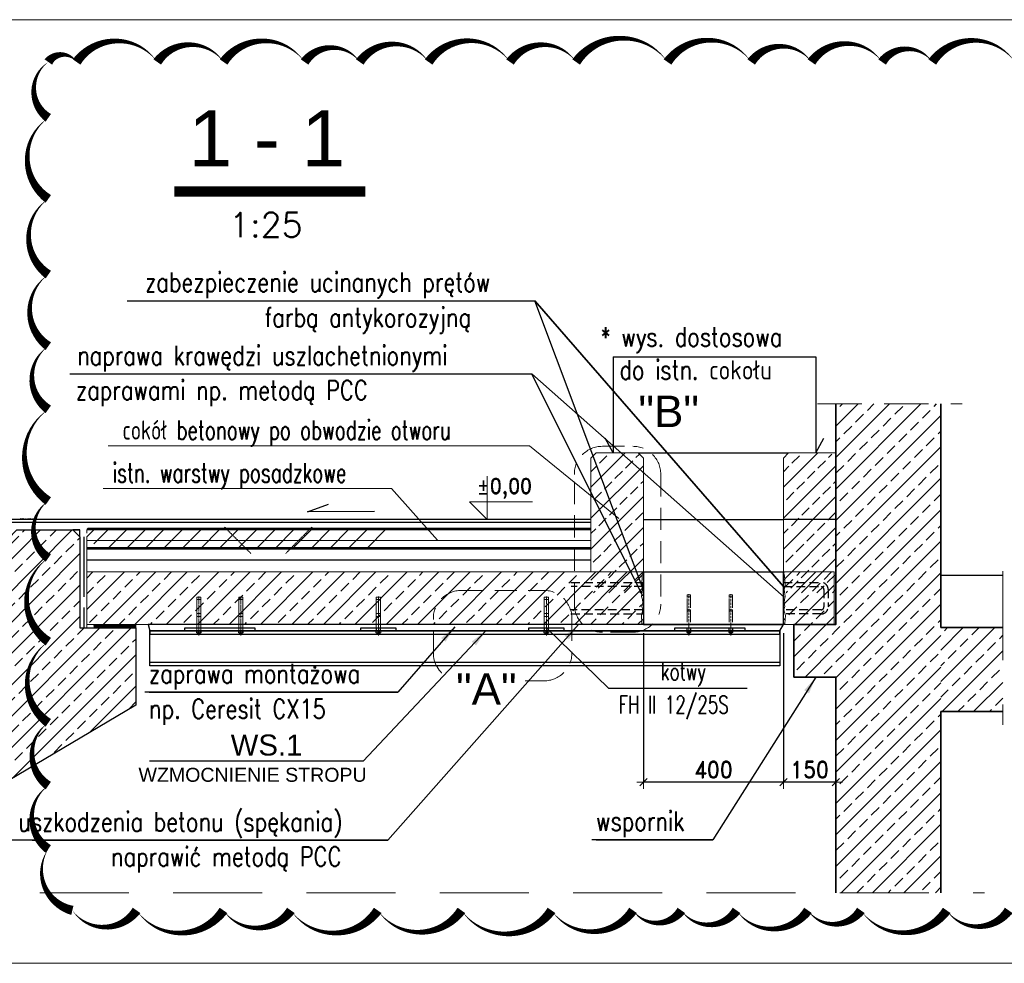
# Model space of a CAD drawing. Header units: centimetres. Extents: x -11084 to 13044, y 2736 to 15778.
# Tile 13 of 23: x 4552 to 4833, y 14913 to 15183. Entities that reach past the tile are written whole.
import ezdxf

# ---------------------------------------------------------------- set-up
doc = ezdxf.new("R2010")
doc.units = ezdxf.units.CM
for name, pattern in [('ACAD_ISO02W100', [15, 12, -3]), ('DASHDOT', [1, 0.5, -0.25, 0, -0.25]), ('DASHED', [0.75, 0.5, -0.25]), ('HIDDEN', [9.525, 6.35, -3.175]), ('HIDDEN2', [4.7625, 3.175, -1.5875]), ('HIDDENX2', [0.75, 0.5, -0.25])]:
    doc.linetypes.add(name, pattern=pattern)
for name, color, linetype, lineweight in [('---Stal+opis', 3, 'Continuous', 18), ('---Stal+widok', 2, 'Continuous', 25), ('---Stal+wym', 9, 'Continuous', 15), ('---Widok', 7, 'Continuous', 25), ('---Ściany', 5, 'Continuous', 35), ('---Żelbet', 6, 'Continuous', 30), ('_cienkie', 9, 'Continuous', 9), ('_wymiar', 3, 'Continuous', 13), ('A Detal-Izolacja bitumiczna', 4, 'Continuous', 15), ('A Detal-Izolacja żywiczna', 4, 'Continuous', 15), ('A---Elem_niewidoczne', 8, 'ACAD_ISO02W100', 18), ('A---Posadzki', 9, 'Continuous', 9), ('K---wymiar', 13, 'Continuous', 13), ('K-zelbet', 5, 'Continuous', 9), ('K_opis-25', 2, 'Continuous', 13), ('K_wymiar', 3, 'Continuous', 13), ('SP_Łączniki', 83, 'Continuous', 9)]:
    doc.layers.add(name, color=color, linetype=linetype, lineweight=lineweight)
for name, color, linetype in [('3', 3, 'Continuous'), ('A Detal-Płytki', 8, 'Continuous'), ('A Detal-Styropian', 3, 'Continuous'), ('A Detal-Sznur PE', 4, 'Continuous'), ('A---Hatch', 8, 'Continuous'), ('K---rewizja_1', 230, 'Continuous'), ('K-3', 3, 'Continuous'), ('K_niecki', 5, 'Continuous'), ('K_OPIS_70', 241, 'Continuous')]:
    doc.layers.add(name, color=color, linetype=linetype)
doc.layers.add('zzz---Unplot', color=6, linetype='Continuous', lineweight=13, plot=False)
doc.styles.add('ARIAL', font='arial.ttf', dxfattribs={"width": 0.95})
doc.styles.add('Arial CE', font='arial.ttf')
doc.styles.add('ROMAND', font='romand.shx', dxfattribs={"width": 0.9})
doc.styles.add('WYMIARY', font='ROMANS.shx', dxfattribs={"width": 0.7})
doc.linetypes.add('BATTING', pattern='A,0.00254,-2.54,[134,LTYPESHP.SHX,S=2.54,R=0,X=-2.54,Y=0],-5.08,[134,LTYPESHP.SHX,S=2.54,R=180,X=2.54,Y=0],-2.54', length=10.16254)
doc.dimstyles.new('10', dxfattribs={"dimtxt": 24, "dimasz": 12.5, "dimexe": 5, "dimexo": 10, "dimgap": 6, "dimtad": 1, "dimdec": 0, "dimrnd": 1, "dimzin": 9, "dimdsep": 46, "dimtxsty": 'WYMIARY', "dimcen": 5, "dimdle": 10, "dimclrd": 256, "dimclre": 256, "dimclrt": 11, "dimaunit": 1, "dimazin": 0, "dimtfac": 8e-05, "dimtdec": 0, "dimtix": 1, "dimtmove": 1, "dimatfit": 3, "dimfxl": 5, "dimtolj": 1, "dimtzin": 9, "dimarcsym": 0})
doc.dimstyles.new('1do10-cm-mm', dxfattribs={"dimscale": 0.25, "dimtxt": 19, "dimasz": 0.75, "dimexe": 0, "dimexo": 10, "dimgap": 5, "dimtad": 1, "dimlfac": 10, "dimrnd": 0.5, "dimzin": 9, "dimdsep": 46, "dimtxsty": 'ROMAND', "dimblk": 'UKS', "dimcen": 15, "dimdle": 10, "dimclrd": 256, "dimclre": 256, "dimclrt": 3, "dimadec": 1, "dimazin": 0, "dimtfac": 8e-05, "dimtix": 1, "dimtmove": 2, "dimatfit": 3, "dimldrblk": 'DOTSMALL', "dimfxl": 1, "dimtolj": 1, "dimtzin": 9, "dimarcsym": 0})
pattern_1 = [(45, (-45533.3864, -12100.804), (-4.49012806, 4.49012806), []), (45, (-45528.896, -12100.804), (-4.49012806, 4.49012806), [3.175, -1.5875])]

# ---------------------------------------------------------------- blocks, each defined once
blk = doc.blocks.new('UKS')
at = {"color": 0}
for p, q in [((10, 0), (-10, 0)), ((0, -10), (0, 10))]:
    blk.add_line(p, q, dxfattribs=at)
at = {"color": 2}
blk.add_line((-5.5, -5.5), (5.5, 5.5), dxfattribs=at)
blk = doc.blocks.new('*D92')
at = {"layer": '---Stal+wym', "linetype": 'ByBlock', "lineweight": -2, "transparency": 16777216}
for p, q in [((4770.22, 15007.57), (4770.22, 14965.01)), ((4785.22, 14992.57), (4785.22, 14965.01)), ((4785.03, 14965.01), (4770.41, 14965.01))]:
    blk.add_line(p, q, dxfattribs=at)
at = {"layer": 'Defpoints', "color": 0, "linetype": 'ByBlock', "transparency": 16777216}
for p in [(4770.22, 15010.07), (4785.22, 14995.07), (4770.22, 14965.01)]:
    blk.add_point(p, dxfattribs=at)
at = {"layer": '---Stal+wym', "linetype": 'ByBlock', "lineweight": -2, "transparency": 16777216, "xscale": 0.1875, "yscale": 0.1875, "zscale": 0.1875, "rotation": 180}
blk.add_blockref('UKS', (4770.22, 14965.01), dxfattribs=at)
at = {"layer": '---Stal+wym', "linetype": 'ByBlock', "lineweight": -2, "transparency": 16777216, "xscale": 0.1875, "yscale": 0.1875, "zscale": 0.1875}
blk.add_blockref('UKS', (4785.22, 14965.01), dxfattribs=at)
at = {"layer": '---Stal+wym', "color": 3, "linetype": 'ByBlock', "transparency": 16777216, "insert": (4777.72, 14968.64), "char_height": 4.75, "attachment_point": 5, "style": 'ROMAND'}
blk.add_mtext('\\A1;150', dxfattribs=at)
blk = doc.blocks.new('_DotSmall')
at = {"color": 0, "const_width": 0.5}
blk.add_lwpolyline([(-0.0625, 0, 1), (0.0625, 0, 1)], format="xyb", close=True, dxfattribs=at)
blk = doc.blocks.new('*D93')
at = {"layer": '---Stal+wym', "linetype": 'ByBlock', "lineweight": -2, "transparency": 16777216}
for p, q in [((4730.22, 15007.57), (4730.22, 14965.01)), ((4770.22, 15007.57), (4770.22, 14965.01)), ((4770.03, 14965.01), (4730.41, 14965.01))]:
    blk.add_line(p, q, dxfattribs=at)
at = {"layer": 'Defpoints', "color": 0, "linetype": 'ByBlock', "transparency": 16777216}
for p in [(4730.22, 15010.07), (4770.22, 15010.07), (4730.22, 14965.01)]:
    blk.add_point(p, dxfattribs=at)
at = {"layer": '---Stal+wym', "linetype": 'ByBlock', "lineweight": -2, "transparency": 16777216, "xscale": 0.1875, "yscale": 0.1875, "zscale": 0.1875, "rotation": 180}
blk.add_blockref('UKS', (4730.22, 14965.01), dxfattribs=at)
at = {"layer": '---Stal+wym', "linetype": 'ByBlock', "lineweight": -2, "transparency": 16777216, "xscale": 0.1875, "yscale": 0.1875, "zscale": 0.1875}
blk.add_blockref('UKS', (4770.22, 14965.01), dxfattribs=at)
at = {"layer": '---Stal+wym', "color": 3, "linetype": 'ByBlock', "transparency": 16777216, "insert": (4750.22, 14968.64), "char_height": 4.75, "attachment_point": 5, "style": 'ROMAND'}
blk.add_mtext('\\A1;400', dxfattribs=at)
blk = doc.blocks.new('A$Cc6f794c4')
at = {"layer": '---Stal+widok'}
for points in [[(-91.5, 86.8), (-1891.5, 86.8), (-1891.5, 186.8), (-91.5, 186.8)], [(-1891.5, 176.8), (-91.5, 176.8), (-91.5, 186.8), (-1891.5, 186.8)], [(-1791.5, 194.8), (-1591.5, 194.8), (-1591.5, 186.8), (-1791.5, 186.8)], [(-1288.7, 194.8), (-1188.7, 194.8), (-1188.7, 186.8), (-1288.7, 186.8)], [(-808.7, 194.8), (-708.7, 194.8), (-708.7, 186.8), (-808.7, 186.8)], [(-391.5, 194.8), (-191.5, 194.8), (-191.5, 186.8), (-391.5, 186.8)], [(-91.5, 86.8), (-1891.5, 86.8), (-1891.5, 96.8), (-91.5, 96.8)]]:
    blk.add_lwpolyline(points, close=True, dxfattribs=at)
at = {"layer": '_cienkie', "linetype": 'HIDDEN2', "ltscale": 0.5}
for points in [[(-1751.5, 209.8), (-1751.5, 175.4)], [(-1631.5, 209.8), (-1631.5, 175.4)], [(-1238.7, 209.8), (-1238.7, 175.4)], [(-758.7, 209.8), (-758.7, 175.4)], [(-351.5, 209.8), (-351.5, 175.4)], [(-231.5, 209.8), (-231.5, 175.4)]]:
    blk.add_lwpolyline(points, dxfattribs=at)
blk = doc.blocks.new('A$Cd11557ca')
at = {"layer": '---Stal+wym', "linetype": 'ByBlock'}
blk.add_lwpolyline([(-0.85, -0.12), (-0.85, -0.92), (0.25, -0.92), (0.25, -0.12)], close=True, dxfattribs=at)
at = {"layer": '_cienkie', "linetype": 'HIDDEN2', "ltscale": 0.5}
blk.add_lwpolyline([(-0.3, 1.07), (-0.3, -2.25)], dxfattribs=at)
blk.add_lwpolyline([(-0.3, 1.07), (-0.3, -2.25)], dxfattribs=at)
at = {"layer": 'SP_Łączniki', "linetype": 'Continuous'}
for p, q in [((-0.72, 8.67), (-0.9, 8.67)), ((0.3, 8.67), (-0.9, 8.67)), ((-0.9, 8.67), (-0.9, 7.79)), ((-0.9, 8.67), (-0.72, 8.67)), ((-0.9, 8.67), (-0.9, 7.92)), ((0.12, 8.67), (-0.72, 8.67)), ((0.3, 8.67), (0.12, 8.67)), ((0.3, 8.67), (0.3, 7.92)), ((-0.9, 3.13), (-0.9, -0.92)), ((0.3, 3.13), (0.3, -0.92)), ((0.96, -0.92), (-1.56, -0.92)), ((-1.56, -0.92), (-1.56, -1.07)), ((0.96, -1.07), (-1.56, -1.07)), ((-0.3, -0.92), (-0.3, -2.27)), ((0.96, -0.92), (0.96, -1.07))]:
    blk.add_line(p, q, dxfattribs=at)
at = {"layer": 'SP_Łączniki', "linetype": 'DASHDOT', "ltscale": 0.2}
blk.add_line((-0.3, -2.27), (-0.3, 8.9), dxfattribs=at)
at = {"layer": 'SP_Łączniki', "linetype": 'Continuous'}
for points in [[(-0.9, 8.67), (-0.9, 8.43), (-0.79, 8.02)], [(0.3, 8.67), (0.3, 8.43), (0.18, 8.02)], [(0.3, 8.02), (-0.9, 8.02)]]:
    blk.add_lwpolyline(points, dxfattribs=at)
for points in [[(-0.9, 8.02), (0.3, 8.02), (0.3, 4.04), (-0.9, 4.04)], [(0.3, 3.13), (-0.9, 3.13), (-0.9, 4.04), (0.3, 4.04)], [(-0.7, -1.55), (0.1, -1.55), (0.1, -1.83), (-0.7, -1.83)]]:
    blk.add_lwpolyline(points, close=True, dxfattribs=at)
blk.add_lwpolyline([(-0.99, -1.44), (-0.99, -1.07), (0.39, -1.07), (0.39, -1.44, -0.332335), (0.21, -1.55), (-0.82, -1.55, -0.332335), (-0.99, -1.44)], format="xyb", close=True, dxfattribs=at)
blk.add_lwpolyline([(0.21, -1.55, -0.332335), (0.04, -1.44), (0.04, -1.07), (0.04, -1.44, -0.305312), (-0.64, -1.44), (-0.64, -1.07), (-0.64, -1.44, -0.332335), (-0.82, -1.55, 0.455068)], format="xyb", dxfattribs=at)

msp = doc.modelspace()

# ---------------------------------------------------------------- hatches: boundary and pattern name
at = {"layer": '---Stal+wym', "linetype": 'ByBlock'}
h = msp.add_hatch(dxfattribs=at)
h.set_pattern_fill('JIS_STN_2.5', color=256, scale=2.5)
h.set_pattern_definition([(45, (-63.072, -344.484), (-4.4194174, 4.4194174), []), (45, (-58.6593, -344.484), (-4.4194174, 4.4194174), [3, -1.25])])
h.paths.add_polyline_path([(4730.221276, 15034.06649), (4730.221276, 15057.56649), (4728.721276, 15059.06649), (4716.721276, 15059.06649), (4715.221276, 15057.56649), (4715.221276, 15019.066288), (4730.221276, 15019.066288)])
h = msp.add_hatch(dxfattribs=at)
h.set_pattern_fill('JIS_STN_2.5', color=256, scale=2.5)
h.set_pattern_definition([(45, (-8.072, -344.484), (-4.4194174, 4.4194174), []), (45, (-3.6593, -344.484), (-4.4194174, 4.4194174), [3, -1.25])])
h.paths.add_polyline_path([(4785.221276, 15034.06649), (4785.221276, 15057.56649), (4783.721276, 15059.06649), (4771.721276, 15059.06649), (4770.221276, 15057.56649), (4770.221276, 15019.066288), (4785.221276, 15019.066288)])
at = {"layer": '3'}
h = msp.add_hatch(dxfattribs=at)
h.set_pattern_fill('ANSI31', color=256, scale=30, style=0)
h.set_pattern_definition([(45, (-67715.663, -17576.5263), (-2.65165043, 2.65165043), [])])
h.paths.add_polyline_path([(4629.548032, 15032.066331), (4631.548035, 15034.066331), (4614.547254, 15034.066331), (4616.54725, 15032.066331)])
h.paths.add_polyline_path([(4631.548035, 15034.066331), (4634.54804, 15037.066331), (4616.487121, 15037.066331), (4616.487121, 15037.066286), (4611.547306, 15037.066286), (4614.547254, 15034.066331)])
h.paths.add_polyline_path([(4573.221279, 15035.066331), (4573.221279, 15034.066331), (4614.547254, 15034.066331), (4611.547306, 15037.066286), (4575.221234, 15037.066286)])
h.paths.add_polyline_path([(4573.221279, 15034.066331), (4573.221278, 15032.066331), (4616.54725, 15032.066331), (4614.547254, 15034.066331)])
h = msp.add_hatch(dxfattribs=at)
h.set_pattern_fill('ANSI31', color=256, scale=30, style=0)
h.set_pattern_definition([(45, (-68296.7575, -17001.208), (-2.65165043, 2.65165043), [])])
h.paths.add_polyline_path([(4656.997646, 15034.066331), (4656.997646, 15037.066331), (4634.54804, 15037.066331), (4631.548035, 15034.066331)])
h.paths.add_polyline_path([(4656.497646, 15032.066331), (4656.497646, 15034.066331), (4631.548035, 15034.066331), (4629.548032, 15032.066331)])
at = {"layer": 'A Detal-Izolacja bitumiczna'}
h = msp.add_hatch(dxfattribs=at)
h.set_pattern_fill('ANSI37', color=8, scale=2, style=0)
h.set_pattern_definition([(45, (-69847.16196, -15356.1441), (-0.1767766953, 0.1767766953), []), (135, (-69847.16196, -15356.1441), (-0.1767766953, -0.1767766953), [])])
h.paths.add_polyline_path([(4573.221258, 15010.066242), (4585.221258, 15010.066242), (4585.221258, 15009.066242), (4573.221258, 15009.066242)])
at = {"layer": 'A---Hatch'}
h = msp.add_hatch(dxfattribs=at)
h.set_pattern_fill('ANSI33', color=256, style=0)
h.set_pattern_definition(pattern_1)
h.paths.add_polyline_path([(4815.221276, 15073.030453), (4785.221276, 15073.030453), (4785.221276, 14933.47006), (4815.221276, 14933.47006)])
h = msp.add_hatch(dxfattribs=at)
h.set_pattern_fill('ANSI33', color=256, style=0)
h.set_pattern_definition(pattern_1)
h.paths.add_polyline_path([(4585.221276, 14987.066324), (4585.221276, 15009.066242), (4571.221258, 15009.066242), (4569.221276, 15009.066288), (4569.221276, 15035.066295), (4567.221276, 15037.066295), (4551.221276, 15037.066295), (4546.221276, 15032.066295), (4546.221276, 15002.066288), (4505.221276, 15002.066288), (4505.221276, 15036.066406), (4485.221276, 15036.066405), (4485.221276, 15030.195595), (4485.221276, 15019.886295), (4485.221276, 14933.47006), (4515.221276, 14933.47006), (4515.221276, 14945.647335)])
h = msp.add_hatch(dxfattribs=at)
h.set_pattern_fill('ANSI33', color=256, style=0)
h.set_pattern_definition(pattern_1)
h.paths.add_polyline_path([(4628.047635, 15025.066288), (4618.047635, 15025.066288), (4618.047625, 15010.066288), (4628.047625, 15010.066287)])
h.paths.add_polyline_path([(4730.221276, 15025.066288), (4628.047635, 15025.066288), (4628.047625, 15010.066287), (4648.547219, 15010.066287), (4648.547219, 15010.066302), (4653.547219, 15010.066302), (4730.221276, 15010.066242)])
h.paths.add_polyline_path([(4571.221276, 15025.066288), (4571.221276, 15010.066242), (4618.047625, 15010.066288), (4618.047635, 15025.066288)])
h = msp.add_hatch(dxfattribs=at)
h.set_pattern_fill('ANSI33', color=256, style=0)
h.set_pattern_definition(pattern_1)
h.paths.add_polyline_path([(4682.547635, 15025.066288), (4672.547635, 15025.066288), (4672.547625, 15010.066288), (4682.547625, 15010.066287)])
h.paths.add_polyline_path([(4784.721276, 15025.066288), (4682.547635, 15025.066288), (4682.547625, 15010.066287), (4703.047219, 15010.066287), (4703.047219, 15010.066302), (4708.047219, 15010.066302), (4784.721276, 15010.066242)])
h.paths.add_polyline_path([(4770.221276, 15025.066288), (4770.221276, 15010.066288), (4672.547625, 15010.066288), (4672.547635, 15025.066288)])
h = msp.add_hatch(dxfattribs=at)
h.set_pattern_fill('ANSI33', color=256, style=0)
h.set_pattern_definition(pattern_1)
h.paths.add_polyline_path([(4785.221276, 15010.066494), (4784.721276, 15010.066494), (4784.721276, 15010.066242), (4773.221276, 15010.066242), (4773.221276, 14995.066494), (4785.221276, 14995.066494)])
h = msp.add_hatch(dxfattribs=at)
h.set_pattern_fill('ANSI33', color=256, style=0)
h.set_pattern_definition([(45, (-426.013, 0), (-4.490128, 4.490128), []), (45, (-421.523, 0), (-4.490128, 4.490128), [3.175, -1.5875])])
h.paths.add_polyline_path([(4832.918861, 15009.177767), (4815.221276, 15009.177767), (4815.221276, 14985.177767), (4832.918861, 14985.177767)])

# ---------------------------------------------------------------- linework, layer by layer
at = {"layer": '---Stal+widok', "color": 2, "linetype": 'HIDDENX2', "ltscale": 5}
for points in [[(4709.516263, 15022.066288), (4730.079068, 15022.066288), (4730.079068, 15020.866288), (4709.602189, 15020.866288)], [(4709.516263, 15013.066242), (4730.079068, 15013.066242), (4730.079068, 15014.266242), (4709.602189, 15014.266242)]]:
    msp.add_lwpolyline(points, dxfattribs=at)
for points in [[(4770.221276, 15022.066288), (4781.009213, 15022.066288, -0.4142135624), (4783.009213, 15020.066288), (4783.009213, 15015.066242, -0.4142135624), (4781.009213, 15013.066242), (4770.221276, 15013.066242)], [(4770.221276, 15020.866288), (4781.009213, 15020.866288, -0.4142135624), (4781.809213, 15020.066288), (4781.809213, 15015.066242, -0.4142135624), (4781.009213, 15014.266242), (4770.221276, 15014.266242)]]:
    msp.add_lwpolyline(points, format="xyb", dxfattribs=at)
at = {"layer": '---Stal+wym', "color": 2, "linetype": 'ByBlock'}
for points in [[(4730.221276, 15025.066288), (4730.221276, 15040.06649), (4730.221276, 15057.56649), (4728.721276, 15059.06649), (4716.721276, 15059.06649), (4715.221276, 15057.56649), (4715.221276, 15025.066288)], [(4785.221276, 15025.066288), (4785.221276, 15040.06649), (4785.221276, 15059.06649), (4771.721276, 15059.06649), (4770.221276, 15057.56649), (4770.221276, 15025.066288)], [(4730.221276, 15025.066288), (4730.221276, 15040.06649)], [(4770.221276, 15025.066494), (4770.221276, 15040.06649)], [(4730.221276, 15025.066288), (4729.860713, 15023.928051), (4729.860713, 15023.928051), (4729.727476, 15021.422389), (4729.999207, 15020.05399), (4729.708673, 15018.052526), (4729.921974, 15017.222513), (4730.028523, 15016.289714), (4729.787928, 15015.177724), (4729.787928, 15015.177724), (4730.079068, 15014.266242), (4729.659947, 15012.614076), (4729.659947, 15012.614076), (4729.787928, 15010.376686), (4730.221276, 15010.066242)], [(4770.221276, 15025.066288), (4770.581839, 15023.928051), (4770.581839, 15023.928051), (4770.715077, 15021.422389), (4770.443345, 15020.05399), (4770.733879, 15018.052526), (4770.520579, 15017.222513), (4770.414029, 15016.289714), (4770.654624, 15015.177724), (4770.654624, 15015.177724), (4770.363484, 15014.266242), (4770.782605, 15012.614076), (4770.782605, 15012.614076), (4770.654624, 15010.376686), (4770.221276, 15010.066242)]]:
    msp.add_lwpolyline(points, dxfattribs=at)
for points in [[(4730.221276, 15010.066242), (4571.221276, 15010.066242), (4571.221276, 15025.066288), (4730.221276, 15025.066288)], [(4784.721276, 15010.066242), (4770.221276, 15010.066242), (4770.221276, 15025.066494), (4784.721276, 15025.066494)]]:
    msp.add_lwpolyline(points, close=True, dxfattribs=at)
at = {"layer": '---Widok'}
for points in [[(4730.221276, 15025.066288), (4730.221276, 15010.066242), (4770.221276, 15010.066242), (4770.221276, 15025.066494)], [(4730.221276, 15025.066288), (4770.221276, 15025.066494)]]:
    msp.add_lwpolyline(points, dxfattribs=at)
at = {"layer": '---Ściany', "linetype": 'ByBlock'}
for points in [[(4785.221276, 15073.030453), (4785.221276, 15010.066494)], [(4815.221276, 15073.030453), (4815.221276, 15009.177767)], [(4785.221276, 14933.47006), (4785.221276, 14995.066494), (4773.221276, 14995.066494), (4773.221276, 15010.066494), (4785.221276, 15010.066494), (4785.221276, 15052.030453)], [(4815.221276, 15009.177767), (4832.918861, 15009.177767)], [(4785.221276, 14995.066494), (4785.221276, 14933.47006)], [(4815.221276, 14985.177767), (4832.918861, 14985.177767)], [(4815.221276, 14985.177767), (4815.221276, 14933.47006)]]:
    msp.add_lwpolyline(points, dxfattribs=at)
at = {"layer": '---Żelbet', "linetype": 'ByBlock'}
msp.add_lwpolyline([(4770.221276, 15010.066242), (4588.721276, 15010.066287), (4589.221276, 15008.266242), (4769.221276, 15008.266242)], close=True, dxfattribs=at)
at = {"layer": '3'}
msp.add_lwpolyline([(4653.376187, 15042.326166), (4634.265665, 15042.242583), (4640.292198, 15044.394502)], dxfattribs=at)
at = {"layer": '_cienkie', "linetype": 'HIDDEN2'}
for p, q in [((4742.870743, 15018.508242), (4742.720743, 15018.508242)), ((4743.720589, 15018.508242), (4742.720743, 15018.508242)), ((4742.720743, 15018.508242), (4742.720743, 15017.779331)), ((4742.720743, 15018.508242), (4742.870743, 15018.508242)), ((4742.720743, 15018.508242), (4742.720743, 15017.887098)), ((4743.570589, 15018.508242), (4742.870743, 15018.508242)), ((4743.720589, 15018.508242), (4743.570589, 15018.508242)), ((4743.720589, 15018.508242), (4743.720589, 15017.887098)), ((4754.871963, 15018.508242), (4754.721963, 15018.508242)), ((4755.721809, 15018.508242), (4754.721963, 15018.508242)), ((4754.721963, 15018.508242), (4754.721963, 15017.779331)), ((4754.721963, 15018.508242), (4754.871963, 15018.508242)), ((4754.721963, 15018.508242), (4754.721963, 15017.887098)), ((4755.571809, 15018.508242), (4754.871963, 15018.508242)), ((4755.721809, 15018.508242), (4755.571809, 15018.508242)), ((4755.721809, 15018.508242), (4755.721809, 15017.887098)), ((4742.720666, 15013.888242), (4742.720666, 15008.266242)), ((4743.720666, 15013.888242), (4743.720666, 15008.266242)), ((4754.721886, 15013.888242), (4754.721886, 15008.266242)), ((4755.721886, 15013.888242), (4755.721886, 15008.266242)), ((4744.270666, 15008.266242), (4742.170666, 15008.266242)), ((4742.170666, 15008.266242), (4742.170666, 15008.146242)), ((4744.270666, 15008.146242), (4742.170666, 15008.146242)), ((4743.220666, 15008.266242), (4743.220666, 15007.146242)), ((4744.270666, 15008.266242), (4744.270666, 15008.146242)), ((4756.271886, 15008.266242), (4754.171886, 15008.266242)), ((4754.171886, 15008.266242), (4754.171886, 15008.146242)), ((4756.271886, 15008.146242), (4754.171886, 15008.146242)), ((4755.221886, 15008.266242), (4755.221886, 15007.146242)), ((4756.271886, 15008.266242), (4756.271886, 15008.146242))]:
    msp.add_line(p, q, dxfattribs=at)
at = {"layer": '_cienkie', "linetype": 'HIDDEN2', "ltscale": 0.2}
for p, q in [((4743.220666, 15007.146242), (4743.220666, 15018.699307)), ((4755.221886, 15007.146242), (4755.221886, 15018.699307))]:
    msp.add_line(p, q, dxfattribs=at)
at = {"layer": '_cienkie', "linetype": 'HIDDEN', "ltscale": 2}
msp.add_lwpolyline([(4779.930141, 15073.030453), (4821.296606, 15073.030453)], dxfattribs=at)
at = {"layer": '_cienkie', "linetype": 'ByBlock'}
msp.add_lwpolyline([(4685.581495, 15052.369813), (4685.581495, 15040.06649), (4685.581495, 15040.06649), (4680.581495, 15045.06649), (4698.551872, 15045.06649)], dxfattribs=at)
at = {"layer": '_cienkie', "linetype": 'HIDDEN', "ltscale": 4}
for points in [[(4832.918861, 15025.292085), (4832.918861, 14981.368755)], [(4481.569901, 14933.47006), (4827.720704, 14933.47006)]]:
    msp.add_lwpolyline(points, dxfattribs=at)
at = {"layer": '_cienkie', "linetype": 'HIDDEN2'}
for points in [[(4742.720743, 15018.508242), (4742.720743, 15018.305825), (4742.815668, 15017.969067)], [(4743.720589, 15017.969067), (4742.720743, 15017.969067)], [(4743.720589, 15018.508242), (4743.720589, 15018.305825), (4743.625664, 15017.969067)], [(4754.721963, 15018.508242), (4754.721963, 15018.305825), (4754.816888, 15017.969067)], [(4755.721809, 15017.969067), (4754.721963, 15017.969067)], [(4755.721809, 15018.508242), (4755.721809, 15018.305825), (4755.626884, 15017.969067)]]:
    msp.add_lwpolyline(points, dxfattribs=at)
for points in [[(4742.720743, 15017.969067), (4743.720666, 15017.969067), (4743.720666, 15014.274832), (4742.720743, 15014.274832)], [(4754.721963, 15017.969067), (4755.721886, 15017.969067), (4755.721886, 15014.274832), (4754.721963, 15014.274832)], [(4743.720666, 15013.888242), (4742.720666, 15013.888242), (4742.720666, 15014.274832), (4743.720666, 15014.274832)], [(4755.721886, 15013.888242), (4754.721886, 15013.888242), (4754.721886, 15014.274832), (4755.721886, 15014.274832)], [(4743.770666, 15009.066242), (4743.770666, 15008.266242), (4742.670666, 15008.266242), (4742.670666, 15009.066242)], [(4742.920666, 15007.746242), (4743.520666, 15007.746242), (4743.520666, 15007.508242), (4742.920666, 15007.508242)], [(4755.771886, 15009.066242), (4755.771886, 15008.266242), (4754.671886, 15008.266242), (4754.671886, 15009.066242)], [(4754.921886, 15007.746242), (4755.521886, 15007.746242), (4755.521886, 15007.508242), (4754.921886, 15007.508242)]]:
    msp.add_lwpolyline(points, close=True, dxfattribs=at)
for points in [[(4742.645666, 15007.833134), (4742.645666, 15008.146242), (4743.795666, 15008.146242), (4743.795666, 15007.833134, -0.332334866), (4743.650139, 15007.746242), (4742.791194, 15007.746242, -0.332334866), (4742.645666, 15007.833134)], [(4754.646886, 15007.833134), (4754.646886, 15008.146242), (4755.796886, 15008.146242), (4755.796886, 15007.833134, -0.332334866), (4755.651359, 15007.746242), (4754.792413, 15007.746242, -0.332334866), (4754.646886, 15007.833134)]]:
    msp.add_lwpolyline(points, format="xyb", close=True, dxfattribs=at)
for points in [[(4743.650139, 15007.746242, -0.332334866), (4743.504612, 15007.833134), (4743.504612, 15008.146242), (4743.504612, 15007.833134, -0.305311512), (4742.936721, 15007.833134), (4742.936721, 15008.146242), (4742.936721, 15007.833134, -0.332334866), (4742.791194, 15007.746242, 0.455068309)], [(4755.651359, 15007.746242, -0.332334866), (4755.505831, 15007.833134), (4755.505831, 15008.146242), (4755.505831, 15007.833134, -0.305311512), (4754.937941, 15007.833134), (4754.937941, 15008.146242), (4754.937941, 15007.833134, -0.332334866), (4754.792413, 15007.746242, 0.455068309)]]:
    msp.add_lwpolyline(points, format="xyb", dxfattribs=at)
at = {"layer": '_cienkie', "linetype": 'HIDDEN2', "ltscale": 0.5}
for points in [[(4743.220666, 15010.255537), (4743.220666, 15006.937749)], [(4755.221886, 15010.255537), (4755.221886, 15006.937749)]]:
    msp.add_lwpolyline(points, dxfattribs=at)
at = {"layer": 'A Detal-Izolacja bitumiczna'}
msp.add_lwpolyline([(4571.221258, 15010.066242), (4585.221258, 15010.066242), (4585.221258, 15009.066242), (4571.221258, 15009.066242)], close=True, dxfattribs=at)
at = {"layer": 'A Detal-Izolacja żywiczna'}
for p, q in [((4571.221276, 15032.066331), (4715.221276, 15032.066331)), ((4571.221276, 15031.566331), (4715.221276, 15031.566331))]:
    msp.add_line(p, q, dxfattribs=at)
at = {"layer": 'A Detal-Izolacja żywiczna', "linetype": 'DASHED', "ltscale": 0.01, "const_width": 0.2}
for points in [[(4571.288267, 15037.316286), (4715.221276, 15037.316286)], [(4571.221276, 15031.816331), (4715.221276, 15031.816331)]]:
    msp.add_lwpolyline(points, dxfattribs=at)
at = {"layer": 'A Detal-Izolacja żywiczna'}
for points in [[(4571.221258, 15037.066286), (4616.487121, 15037.066286)], [(4642.147624, 15037.06652), (4715.221276, 15037.06652)]]:
    msp.add_lwpolyline(points, dxfattribs=at)
msp.add_lwpolyline([(4715.221276, 15037.566286), (4571.72128, 15037.566286, 0.4142264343), (4571.22128, 15037.066264), (4571.22132, 15036.12887)], format="xyb", dxfattribs=at)
at = {"layer": 'A Detal-Płytki'}
for p, q in [((4715.221276, 15040.06649), (4546.421276, 15040.06649)), ((4552.290705, 15040.242083, -50.106959), (4552.173415, 15040.124793, -50.106959)), ((4552.407994, 15040.124793, -50.106959), (4552.290705, 15040.242083, -50.106959)), ((4552.688538, 15040.242083, -50.106959), (4552.571248, 15040.124793, -50.106959)), ((4552.805827, 15040.124793, -50.106959), (4552.688538, 15040.242083, -50.106959)), ((4553.086371, 15040.242083, -50.106959), (4552.969081, 15040.124793, -50.106959)), ((4553.20366, 15040.124793, -50.106959), (4553.086371, 15040.242083, -50.106959)), ((4553.484204, 15040.242083, -50.106959), (4553.366914, 15040.124793, -50.106959)), ((4553.601493, 15040.124793, -50.106959), (4553.484204, 15040.242083, -50.106959)), ((4553.882037, 15040.242083, -50.106959), (4553.764748, 15040.124793, -50.106959)), ((4553.999327, 15040.124793, -50.106959), (4553.882037, 15040.242083, -50.106959)), ((4554.27987, 15040.242083, -50.106959), (4554.162581, 15040.124793, -50.106959)), ((4554.39716, 15040.124793, -50.106959), (4554.27987, 15040.242083, -50.106959)), ((4554.677703, 15040.242083, -50.106959), (4554.560414, 15040.124793, -50.106959)), ((4554.794993, 15040.124793, -50.106959), (4554.677703, 15040.242083, -50.106959)), ((4555.075537, 15040.242083, -50.106959), (4554.958247, 15040.124793, -50.106959)), ((4555.192826, 15040.124793, -50.106959), (4555.075537, 15040.242083, -50.106959)), ((4555.192826, 15040.124793, -50.106959), (4555.075537, 15040.242083, -50.106959)), ((4555.47337, 15040.242083, -50.106959), (4555.35608, 15040.124793, -50.106959)), ((4555.47337, 15040.242083, -50.106959), (4555.35608, 15040.124793, -50.106959)), ((4555.590659, 15040.124793, -50.106959), (4555.47337, 15040.242083, -50.106959)), ((4555.590659, 15040.124793, -50.106959), (4555.47337, 15040.242083, -50.106959)), ((4555.871203, 15040.242083, -50.106959), (4555.753913, 15040.124793, -50.106959)), ((4555.871203, 15040.242083, -50.106959), (4555.753913, 15040.124793, -50.106959)), ((4555.988492, 15040.124793, -50.106959), (4555.871203, 15040.242083, -50.106959)), ((4555.988492, 15040.124793, -50.106959), (4555.871203, 15040.242083, -50.106959)), ((4556.269036, 15040.242083, -50.106959), (4556.151746, 15040.124793, -50.106959)), ((4556.269036, 15040.242083, -50.106959), (4556.151746, 15040.124793, -50.106959)), ((4556.386325, 15040.124793, -50.106959), (4556.269036, 15040.242083, -50.106959)), ((4556.386325, 15040.124793, -50.106959), (4556.269036, 15040.242083, -50.106959)), ((4556.666869, 15040.242083, -50.106959), (4556.54958, 15040.124793, -50.106959)), ((4556.666869, 15040.242083, -50.106959), (4556.54958, 15040.124793, -50.106959)), ((4556.784159, 15040.124793, -50.106959), (4556.666869, 15040.242083, -50.106959)), ((4556.784159, 15040.124793, -50.106959), (4556.666869, 15040.242083, -50.106959)), ((4785.221276, 15040.06649), (4770.221276, 15040.06649)), ((4571.221276, 15032.066288), (4715.221276, 15032.066288))]:
    msp.add_line(p, q, dxfattribs=at)
for points in [[(4728.721276, 15059.06649), (4771.721276, 15059.06649)], [(4547.221276, 15039.26649), (4715.221276, 15039.26649)], [(4730.221276, 15040.06649), (4770.221276, 15040.06649)], [(4815.221276, 15024.177767), (4832.918861, 15024.177767)]]:
    msp.add_lwpolyline(points, dxfattribs=at)
at = {"layer": 'A Detal-Styropian', "color": 8, "linetype": 'BATTING', "ltscale": 0.05}
for p, q in [((4570.335617, 15035.135423), (4570.335617, 15017.941242)), ((4570.335617, 15014.941242), (4570.335617, 15009.066242))]:
    msp.add_line(p, q, dxfattribs=at)
at = {"layer": 'A Detal-Styropian', "linetype": 'BATTING', "ltscale": 0.2}
msp.add_line((4571.221276, 15028.566331), (4715.221276, 15028.566331), dxfattribs=at)
at = {"layer": 'A Detal-Sznur PE'}
msp.add_lwpolyline([(4505.221276, 15036.066405), (4505.221276, 15002.066288), (4546.221276, 15002.066288), (4546.221276, 15032.066331), (4551.221276, 15037.066331), (4569.221363, 15037.066331)], dxfattribs=at)
at = {"layer": 'A---Elem_niewidoczne', "ltscale": 0.01}
for p, q in [((4610.546708, 15037.878545), (4618.047639, 15030.377597)), ((4635.546708, 15037.87853), (4628.047639, 15030.379473))]:
    msp.add_line(p, q, dxfattribs=at)
at = {"layer": 'A---Hatch'}
msp.add_lwpolyline([(4569.221276, 15035.066295), (4569.221276, 15037.066295), (4567.221276, 15037.066295)], close=True, dxfattribs=at)
at = {"layer": 'A---Posadzki'}
for p, q in [((4571.221279, 15035.066331), (4573.22128, 15037.066331)), ((4573.22128, 15037.066331), (4715.221276, 15037.066331)), ((4644.147624, 15037.06652), (4715.221276, 15037.06652)), ((4571.221276, 15025.066288), (4571.221279, 15035.066331)), ((4571.221276, 15034.066331), (4715.221276, 15034.066331))]:
    msp.add_line(p, q, dxfattribs=at)
at = {"layer": 'K---rewizja_1'}
msp.add_lwpolyline([(4836.379584, 15170.686556, 0, 2.666667, 0.52056705), (4812.744829, 15170.686556, 0, 2.666667, 0.52056705), (4798.410489, 15170.686556, 0, 2.666667, 0.52056705), (4778.227988, 15170.686556, 0, 2.666667, 0.52056705), (4761.02857, 15170.686556, 0, 2.666667, 0.52056705), (4737.113045, 15170.686556, 0, 2.666667, 0.52056705), (4711.001002, 15170.686556, 0, 2.666667, 0.52056705), (4692.110044, 15170.686556, 0, 2.666667, 0.52056705), (4668.859009, 15170.686556, 0, 2.666667, 0.52056705), (4649.18393, 15170.686556, 0, 2.666667, 0.52056705), (4633.422544, 15170.686556, 0, 2.666667, 0.52056705), (4610.283003, 15170.686556, 0, 2.666667, 0.52056705), (4591.323684, 15170.686556, 0, 2.666667, 0.52056705), (4568.276106, 15170.686556, 0, 2.666667, 0.52056705), (4560.199425, 15170.686556, 0, 2.666667, 0.52056705), (4560.199425, 15154.736769, 0, 2.666667, 0.52056705), (4560.199425, 15131.587463, 0, 2.666667, 0.52056705), (4560.199425, 15109.970592, 0, 2.666667, 0.52056705), (4560.199425, 15089.531329, 0, 2.666667, 0.52056705), (4560.199425, 15071.497331, 0, 2.666667, 0.52056705), (4560.199425, 15045.315298, 0, 2.666667, 0.52056705), (4560.199425, 15029.063582, 0, 2.666667, 0.52056705), (4560.199425, 15005.162299, 0, 2.666667, 0.52056705), (4560.199425, 14981.984508, 0, 2.666667, 0.52056705), (4560.199425, 14964.044915, 0, 2.666667, 0.52056705), (4560.199425, 14945.96168, 0, 2.666667, 0.52056705), (4567.070228, 14928.422152, 0, 2.666667, 0.52056705), (4585.423246, 14928.422152, 0, 2.666667, 0.52056705), (4610.255547, 14928.422152, 0, 2.666667, 0.52056705), (4629.498891, 14928.422152, 0, 2.666667, 0.52056705), (4654.321019, 14928.422152, 0, 2.666667, 0.52056705), (4678.228405, 14928.422152, 0, 2.666667, 0.52056705), (4703.971379, 14928.422152, 0, 2.666667, 0.52056705), (4727.265953, 14928.422152, 0, 2.666667, 0.52056705), (4741.068458, 14928.422152, 0, 2.666667, 0.52056705), (4756.842865, 14928.422152, 0, 2.666667, 0.52056705), (4777.247134, 14928.422152, 0, 2.666667, 0.52056705), (4792.35583, 14928.422152, 0, 2.666667, 0.52056705), (4816.887015, 14928.422152, 0, 2.666667, 0.52056705), (4834.594668, 14928.422152, 0, 2.666667, 0.52056705), (4848.954644, 14928.422152, 0, 2.666667, 0.52056705)], format="xyseb", dxfattribs=at)
at = {"layer": 'K---wymiar', "linetype": 'HIDDEN'}
msp.add_lwpolyline([(4718.490042, 15060.937799), (4727.194299, 15060.937799, -0.4142135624), (4735.194299, 15052.937799), (4735.194299, 15015.839023, -0.4142135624), (4727.194299, 15007.839023), (4718.490042, 15007.839023, -0.4142135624), (4710.490042, 15015.839023), (4710.490042, 15052.937799, -0.4142135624)], format="xyb", close=True, dxfattribs=at)
msp.add_lwpolyline([(4674.274157, 14995.000544, -0.2704919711), (4670.208273, 15001.96637), (4670.208273, 15011.784408, -0.4142135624), (4678.208273, 15019.784408), (4701.805583, 15019.784408, -0.4142135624), (4709.805583, 15011.784408), (4709.805583, 15001.96637, -0.4142135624), (4701.805583, 14993.96637), (4696.420132, 14993.96637)], format="xyb", dxfattribs=at)
at = {"layer": 'K-3'}
for p, q in [((4582.704653, 15102.520597), (4699.158181, 15102.520597)), ((4721.586684, 15086.465613), (4779.52484, 15086.465613)), ((4566.321017, 15081.601035), (4698.331261, 15081.601035)), ((4759.901229, 14991.817202), (4720.389123, 14991.817202)), ((4588.999425, 14990.757968), (4660.042059, 14990.757968)), ((4716.72239, 14948.614136), (4750.035695, 14948.614136)), ((4555.612137, 14948.476305), (4657.226223, 14948.476305))]:
    msp.add_line(p, q, dxfattribs=at)
for points in [[(4770.221276, 15020.866288), (4699.158181, 15102.520597), (4770.221276, 15020.866288)], [(4729.837904, 15020.866288), (4699.158181, 15102.520597)], [(4721.586684, 15086.465613), (4721.586684, 15059.06649), (4719.339251, 15063.240159)], [(4779.52484, 15086.465613), (4779.52484, 15059.06649), (4781.772273, 15063.240159)], [(4730.076036, 15018.123407), (4698.331261, 15081.601035), (4770.451354, 15017.831779)], [(4702.499745, 15009.066242), (4720.389123, 14991.817202), (4702.499745, 15009.066242)]]:
    msp.add_lwpolyline(points, dxfattribs=at)
at = {"layer": 'K-zelbet'}
msp.add_lwpolyline([(4694.090111, 15025.066288), (4571.221276, 15025.066288), (4571.221276, 15010.066288), (4694.090111, 15010.066287)], dxfattribs=at)
at = {"layer": 'K_niecki'}
msp.add_lwpolyline([(4485.221276, 14933.47006), (4485.221276, 15019.886295), (4485.221276, 15030.195595), (4485.221276, 15036.066405), (4505.221276, 15036.066406), (4505.221276, 15002.066288), (4546.221276, 15002.066288), (4546.221276, 15032.066295), (4551.221276, 15037.066295), (4567.221276, 15037.066295), (4569.221276, 15035.066295), (4569.221276, 15009.066288), (4585.221276, 15009.066288), (4585.221276, 14987.066324), (4515.221276, 14945.647335), (4515.221276, 14933.47006)], dxfattribs=at)
at = {"layer": 'K_opis-25', "const_width": 3}
msp.add_lwpolyline([(4596.24817, 15133.700312), (4650.773631, 15133.700312)], dxfattribs=at)
at = {"layer": 'K_wymiar'}
for points in [[(4723.2078, 15040.307466), (4697.655764, 15061.097853), (4577.278298, 15061.097853)], [(4671.442108, 15034.098365), (4658.28647, 15048.888752), (4575.868181, 15048.888752)]]:
    msp.add_lwpolyline(points, dxfattribs=at)
at = {"layer": 'zzz---Unplot'}
msp.add_lwpolyline([(4327.57581, 15182.757432), (5262.694753, 15182.757432), (5262.694753, 14913.31959), (4327.57581, 14913.31959)], close=True, dxfattribs=at)

# ---------------------------------------------------------------- block references
at = {"layer": 'K---wymiar', "xscale": 0.1, "yscale": 0.1, "zscale": 0.1}
msp.add_blockref('A$Cc6f794c4', (4778.371733, 14989.586177), dxfattribs=at)
at = {"layer": 'SP_Łączniki', "linetype": 'Continuous'}
for p in [(4603.523874, 15009.187315), (4615.525094, 15009.187315), (4654.802952, 15009.201048), (4702.802952, 15009.187315)]:
    msp.add_blockref('A$Cd11557ca', p, dxfattribs=at)

# ---------------------------------------------------------------- texts
at = {"layer": '---Stal+opis', "color": 3, "attachment_point": 5, "style": 'Arial CE'}
for s, insert, char_height in [('\\A1;WS.1', (4622.554662, 14975.600354), 6), ('\\A1;WZMOCNIENIE STROPU', (4618.56122, 14967.113426), 4)]:
    msp.add_mtext(s, dxfattribs=dict(at, insert=insert, char_height=char_height))
at = {"layer": '---Stal+wym', "color": 3, "linetype": 'ByBlock', "insert": (4690.512642, 15048.932281), "char_height": 4.375, "attachment_point": 5, "style": 'ROMAND'}
msp.add_mtext('\\A1;%%P0,00', dxfattribs=at)
at = {"layer": '3', "style": 'WYMIARY'}
msp.add_text('1:25', height=7, dxfattribs=at).set_placement((4611.857189, 15120.677945))
for s, height, width, p in [('zabezpieczenie ucinanych prętów', 5.5, 0.8, (4587.853826, 15105.053376)), ('farbą antykorozyjną', 5.5, 0.8, (4621.943543, 15095.017985)), ('* wys. dostosowa', 5.5, 0.8, (4717.857448, 15089.424124)), ('naprawa krawędzi uszlachetnionymi ', 5.5, 0.8, (4568.433428, 15084.133815)), ('do istn. cokołu', 5.5, 0.8, (4723.36513, 15080.021014)), ('zaprawami np. metodą PCC', 5.5, 0.8, (4568.099463, 15074.256357)), ('cokół betonowy po obwodzie otworu', 5.5, 0.7, (4581.406436, 15062.855157)), ('istn. warstwy posadzkowe', 5.5, 0.7, (4578.538265, 15050.646056)), ('zaprawa montażowa', 5.5, 0.8, (4588.961741, 14993.290747)), ('kotwy', 5, 0.7, (4735.174954, 14994.164295)), ('np. Ceresit CX15 ', 5.5, 0.8, (4588.961741, 14983.221771)), ('FH II 12/25S', 5, 0.7, (4723.138756, 14984.670853)), ('uszkodzenia betonu (spękania)', 5.5, 0.8, (4551.623514, 14951.009084)), ('wspornik', 5.5, 0.8, (4716.684706, 14951.146916)), ('naprawić metodą PCC', 5.5, 0.8, (4578.12001, 14941.04321))]:
    msp.add_text(s, height=height, dxfattribs=dict(at, width=width)).set_placement(p)
at = {"layer": 'K---wymiar', "linetype": 'HIDDEN', "char_height": 9, "attachment_point": 5, "style": 'Arial CE'}
for s, insert in [('\\A1;"B"', (4737.450963, 15070.909563)), ('\\A1;"A"', (4685.347145, 14991.654144))]:
    msp.add_mtext(s, dxfattribs=dict(at, insert=insert))
at = {"layer": 'K_OPIS_70', "style": 'ARIAL'}
msp.add_text('1 - 1', height=16, dxfattribs=at).set_placement((4600.286885, 15140.922498))

# ---------------------------------------------------------------- dimensions: what is measured, and where the dimension line sits
at = {"layer": '---Stal+wym', "linetype": 'ByBlock'}
for base, p1, p2, picture, middle in [((4730.221276, 14965.011298), (4770.221276, 15010.066242), (4730.221276, 15010.066242), '*D93', (4750.221276, 14968.636298)), ((4770.221276, 14965.011298), (4785.221276, 14995.066494), (4770.221276, 15010.066242), '*D92', (4777.721276, 14968.636298))]:
    dim = msp.add_linear_dim(base=base, p1=p1, p2=p2, dimstyle='1do10-cm-mm', dxfattribs=at)
    dim.commit()
    dim.dimension.update_dxf_attribs({"geometry": picture, "text_midpoint": middle})

# ---------------------------------------------------------------- leaders
at = {"layer": '_wymiar', "linetype": 'ByBlock'}
for points in [[(4711.64418, 15010.066242), (4657.226223, 14948.476305), (4548.85562, 14948.476305)], [(4676.367293, 15009.435488), (4660.042059, 14990.757968), (4587.799683, 14990.757968)], [(4685.221276, 15008.266242), (4650.160757, 14971.010164), (4589.088033, 14971.010164)], [(4779.521325, 14995.066494), (4750.035695, 14948.614136), (4715.522648, 14948.614136)]]:
    msp.add_leader(points, dimstyle='10', override={"dimasz": 5, "dimgap": 6, "dimtad": 0, "dimfxl": 0.18}, dxfattribs=at)

doc.saveas('drawing.dxf')
